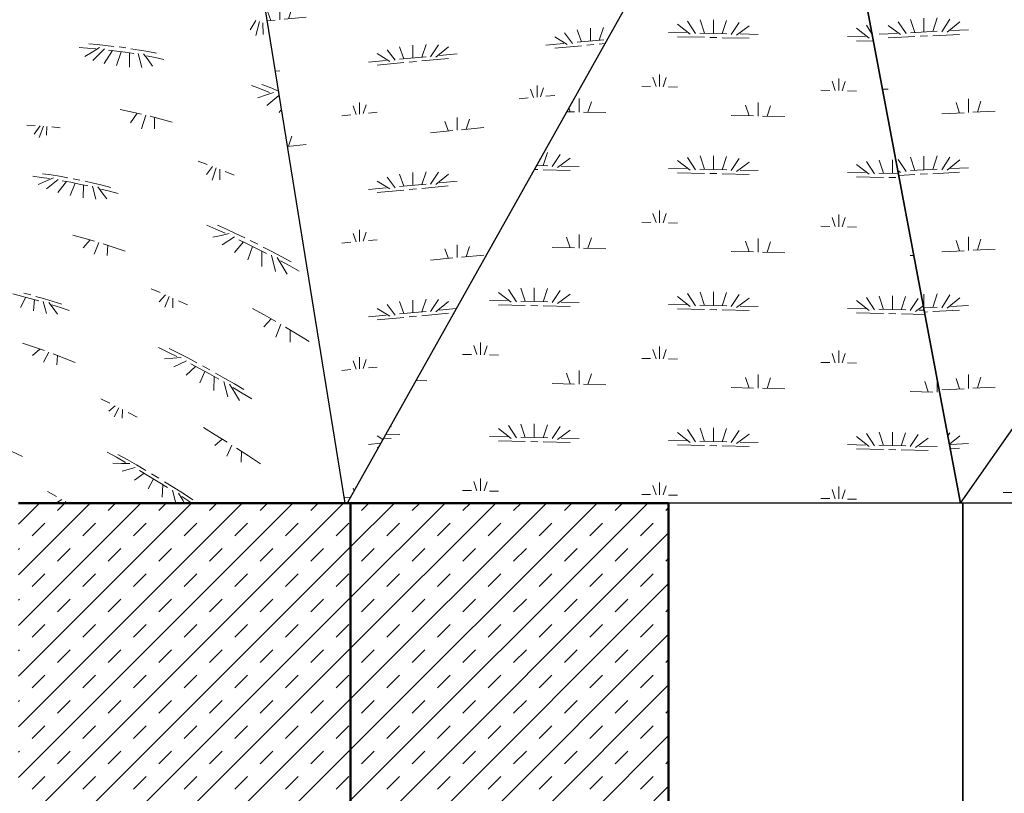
# Model space of a CAD drawing. Extents: x -805 to 3526, y -961 to 1039.
# Tile 146 of 256: x 317.22 to 320.71, y 31.85 to 34.59. Entities that reach past the tile are written whole.
import ezdxf

# ---------------------------------------------------------------- set-up
doc = ezdxf.new("R2010")
doc.units = 0
doc.linetypes.add('AUSGEZOGEN', pattern=[2, 1, 1])
doc.layers.get('0').update_dxf_attribs({"color": 251})
for name, color, linetype, lineweight in [('P-HP-Dorsten 2022 - Ansicht$0$VE22-087 - Bf_Dorsten-Hervest ModellRevit2021_rvt-1-Schnitt 8$0$A-FLOR', 192, 'Continuous', 9), ('P-HP-Dorsten 2022 - Ansicht$0$VE22-087 - Bf_Dorsten-Hervest ModellRevit2021_rvt-1-Schnitt 8$0$A-FLOR-PATT', 8, 'Continuous', 35), ('P-HP-Dorsten 2022 - Ansicht$0$VE22-087 - Bf_Dorsten-Hervest ModellRevit2021_rvt-1-Schnitt 8$0$A-WALL', 113, 'Continuous', 9), ('P-HP-Dorsten 2022 - Ansicht$0$VE22-087 - Bf_Dorsten-Hervest ModellRevit2021_rvt-1-Schnitt 8$0$A-WALL-PATT', 111, 'Continuous', 35), ('TTK-B-Bestand', 252, 'Continuous', 35), ('TTK-P-Treppe oben', 12, 'Continuous', 25), ('TTK-P-Treppe unten', 12, 'Continuous', 25)]:
    doc.layers.add(name, color=color, linetype=linetype, lineweight=lineweight)
doc.layers.add('TTK-P-Bahnsteig', color=12, linetype='Continuous')
doc.layers.add('TTK-P-TEXT', color=12, linetype='AUSGEZOGEN')
doc.styles.add('AKG DIN 6776', font='AKG_DIN67.TTF')
doc.dimstyles.new('TTK$6', dxfattribs={"dimtxt": 2.5, "dimasz": 2.5, "dimexe": 3.5, "dimexo": 0.1, "dimgap": 1, "dimtad": 1, "dimzin": 0, "dimtxsty": 'AKG DIN 6776', "dimblk": 'OBLIQUE', "dimcen": -0.09, "dimdle": 3, "dimse1": 1, "dimse2": 1, "dimclrd": 256, "dimclre": 256, "dimclrt": 256, "dimadec": 3, "dimazin": 0, "dimtfac": 1, "dimtofl": 0, "dimtmove": 0, "dimatfit": 3, "dimldrblk": 'OBLIQUE', "dimfxl": 7, "dimfxlon": 1, "dimtolj": 1, "dimtzin": 0, "dimlwd": -1, "dimlwe": -1, "dimarcsym": 0})
pattern_1 = [(45, (306.03982, 33.47778), (-0.0898026, 0.0898026), []), (45, (306.12962, 33.47778), (-0.0898026, 0.0898026), [0.0635, -0.0635])]

# ---------------------------------------------------------------- blocks, each defined once
blk = doc.blocks.new('*D549')
at = {"layer": 'DEFPOINTS', "color": 0}
for p in [(1594.653, 36.7397), (1594.3062, 36.5752), (8.2233, 0)]:
    blk.add_point(p, dxfattribs=at)
at = {"layer": 'TTK-B-Bestand', "insert": (1594.1093, 36.9835), "char_height": 0.25, "attachment_point": 5, "style": 'AKG DIN 6776'}
blk.add_mtext('\\A1;36,588', dxfattribs=at)
blk = doc.blocks.new('_OBLIQUE')
at = {"color": 0, "linetype": 'ByBlock'}
blk.add_line((-0.5, -0.5), (0.5, 0.5), dxfattribs=at)
blk = doc.blocks.new('*D548')
at = {"layer": 'DEFPOINTS', "color": 0}
for p in [(1585.5366, 36.7706), (1585.0459, 36.614), (-0.8681, 0.0309)]:
    blk.add_point(p, dxfattribs=at)
at = {"layer": 'TTK-B-Bestand', "insert": (1585.0178, 37.0144), "char_height": 0.25, "attachment_point": 5, "style": 'AKG DIN 6776'}
blk.add_mtext('\\A1;36,621', dxfattribs=at)
blk = doc.blocks.new('*D547')
at = {"layer": 'DEFPOINTS', "color": 0}
for p in [(1244.5951, 35.6713), (1244.1853, 35.5313), (0, 0)]:
    blk.add_point(p, dxfattribs=at)
at = {"layer": 'TTK-P-Treppe unten', "insert": (1244.1389, 35.9152), "char_height": 0.25, "attachment_point": 5, "style": 'AKG DIN 6776', "bg_fill": 3, "box_fill_scale": 1.1, "bg_fill_color": 256, "bg_fill_true_color": 13158600, "bg_fill_transparency": 0}
blk.add_mtext('\\A1;35,53', dxfattribs=at)
blk = doc.blocks.new('*D546')
at = {"layer": 'DEFPOINTS', "color": 0}
for p in [(1248.9571, 37.4519), (1249.0816, 37.3335), (0, 0)]:
    blk.add_point(p, dxfattribs=at)
at = {"layer": 'TTK-P-Treppe unten', "insert": (1249.4133, 37.6958), "char_height": 0.25, "attachment_point": 5, "style": 'AKG DIN 6776'}
blk.add_mtext('\\A1;37,33', dxfattribs=at)
blk = doc.blocks.new('*D545')
at = {"layer": 'DEFPOINTS', "color": 0}
for p in [(1259.6018, 37.4765), (1259.6991, 37.3874), (0.198, 0.0396)]:
    blk.add_point(p, dxfattribs=at)
at = {"layer": 'TTK-P-Treppe unten', "insert": (1259.1455, 37.7204), "char_height": 0.25, "attachment_point": 5, "style": 'AKG DIN 6776'}
blk.add_mtext('\\A1;37,35', dxfattribs=at)
blk = doc.blocks.new('*D543')
at = {"layer": 'DEFPOINTS', "color": 0}
for p in [(859.6449, 36.5698), (860.128, 36.5698), (-0.7156, 0.0247)]:
    blk.add_point(p, dxfattribs=at)
at = {"layer": 'TTK-P-TEXT', "insert": (860.5843, 36.8136), "char_height": 0.25, "attachment_point": 5, "style": 'AKG DIN 6776'}
blk.add_mtext('\\A1;36,55', dxfattribs=at)
blk = doc.blocks.new('*D541')
at = {"layer": 'DEFPOINTS', "color": 0}
for p in [(868.7985, 36.6417), (869.2816, 36.6417), (8.438, 0.0966)]:
    blk.add_point(p, dxfattribs=at)
at = {"layer": 'TTK-B-Bestand', "insert": (869.7378, 36.8855), "char_height": 0.25, "attachment_point": 5, "style": 'AKG DIN 6776'}
blk.add_mtext('\\A1;36,55', dxfattribs=at)
blk = doc.blocks.new('*D540')
at = {"layer": 'DEFPOINTS', "color": 0}
for p in [(1239.4124, 37.4656), (1239.2481, 37.3256), (-4.9372, 1.7943)]:
    blk.add_point(p, dxfattribs=at)
at = {"layer": 'TTK-P-Treppe unten', "insert": (1238.8681, 37.7095), "char_height": 0.25, "attachment_point": 5, "style": 'AKG DIN 6776', "bg_fill": 3, "box_fill_scale": 1.1, "bg_fill_color": 256, "bg_fill_true_color": 13158600, "bg_fill_transparency": 0}
blk.add_mtext('\\A1;37,329', dxfattribs=at)
blk = doc.blocks.new('*D538')
at = {"layer": 'DEFPOINTS', "color": 0}
for p in [(1076.6395, 36.011), (1076.7895, 35.997), (0, 0)]:
    blk.add_point(p, dxfattribs=at)
at = {"layer": 'TTK-P-Treppe oben', "insert": (1076.1833, 36.2548), "char_height": 0.25, "attachment_point": 5, "style": 'AKG DIN 6776'}
blk.add_mtext('\\A1;36,00', dxfattribs=at)

msp = doc.modelspace()

# ---------------------------------------------------------------- dimensions: what is measured, and where the dimension line sits
at = {"layer": 'TTK-B-Bestand', "color": 251}
for feature_location, offset, origin, text, picture, middle in [((1585.0459, 36.614), (0.4461, 0.1576), (-0.8681, 0.0309), '36,621', '*D548', (1585.0178, 37.0144)), ((1594.3062, 36.5752), (0.2947, 0.1656), (8.2233, 0), '36,588', '*D549', (1594.1093, 36.9835))]:
    dim = msp.add_ordinate_dim(feature_location=feature_location, offset=offset, dtype=0, origin=origin, text=text, dimstyle='TTK$6', override={"dimscale": 0, "dimdec": 3, "dimtmove": 1, "dimfxlon": 0}, dxfattribs=at)
    dim.commit()
    dim.dimension.update_dxf_attribs({"geometry": picture, "text_midpoint": middle})

# ---------------------------------------------------------------- next in the draw order: dimensions: what is measured, and where the dimension line sits
at = {"layer": 'TTK-P-Treppe unten', "color": 251}
dim = msp.add_ordinate_dim(feature_location=(1244.1853, 35.5313), offset=(0.4098, 0.14), dtype=0, origin=(0, 0), dimstyle='TTK$6', override={"dimscale": 0, "dimtfill": 1}, dxfattribs=at)
dim.commit()
dim.dimension.update_dxf_attribs({"geometry": '*D547', "text_midpoint": (1244.1389, 35.9152)})

# ---------------------------------------------------------------- next in the draw order: hatches: boundary and pattern name
at = {"layer": 'P-HP-Dorsten 2022 - Ansicht$0$VE22-087 - Bf_Dorsten-Hervest ModellRevit2021_rvt-1-Schnitt 8$0$A-FLOR-PATT', "lineweight": 9}
h = msp.add_hatch(dxfattribs=at)
h.set_pattern_fill('FP_35', color=251, scale=0.001, style=0, pattern_type=2)
h.set_pattern_definition([(2.895, (306.3721, 32.35217), (0.633013, 0.521105), [0.095073, -0.019015, 0.025353, -0.494381]), (2.895, (306.3721, 32.35217), (0.633013, 0.521105), [-0.139441, -0.019015, 0.095073, -0.380293]), (2.895, (306.34043, 32.36525), (0.633013, 0.521105), [0.063382, -0.047537, 0.095073, -0.42783]), (2.895, (306.34043, 32.36525), (0.633013, 0.521105), [-0.205992, -0.047537, 0.063382, -0.316911]), (2.895, (306.562, 32.5721), (0.633013, 0.521105), [0.079228, -0.031691, 0.079228, -0.443675]), (2.895, (306.2455, 32.6539), (0.633013, 0.521105), [0.031691, -0.063382, 0.031691, -0.507058]), (90, (306.3088, 32.6571), (-0.633013, 0.45708), [0.044018, -0.445075]), (90, (306.4987, 32.37325), (-0.633013, 0.45708), [0.048909, -0.440184]), (90, (306.65694, 32.5769), (-0.633013, 0.45708), [0.048909, -0.440184]), (39.462, (306.58098, 32.37252), (-2.6e-06, 0.489093), [0.057977, -0.761936]), (144.168, (306.4164, 32.3642), (-0.633013, -0.032012), [0.05521, -0.725577]), (57.928, (306.56199, 32.374), (-1e-06, 0.4890933), [0.053314, -1.13883]), (72.341, (306.53034, 32.37485), (-1.1e-06, 0.489093), [0.05061, -2.036105]), (72.341, (306.68859, 32.57849), (-1.1e-06, 0.489093), [0.040488, -2.046227]), (72.341, (306.32144, 32.65774), (-1.1e-06, 0.489093), [0.035427, -2.051288]), (108.208, (306.46703, 32.37165), (4.5e-06, 0.489093), [0.049133, -1.976669]), (108.208, (306.62529, 32.57529), (4.5e-06, 0.489093), [0.039306, -1.986496]), (108.208, (306.29612, 32.65646), (4.5e-06, 0.489093), [0.034393, -1.991409]), (123.783, (306.43538, 32.3676), (3.5e-06, 0.4890937), [0.050911, -1.087488])])
h.paths.add_polyline_path([(320.5555, 32.8753), (323.0125, 36.3968), (320.0078, 35.7753), (320.5145, 33.0925)])
h = msp.add_hatch(dxfattribs=at)
h.set_pattern_fill('FP_34', color=251, scale=0.001, style=0, pattern_type=2)
h.set_pattern_definition([(359.8566, (306.2279, 33.13667), (0.634995, 0.505785), [0.095249, -0.01905, 0.0254, -0.01905, -0.476247]), (359.8566, (306.2279, 33.13667), (0.634995, 0.505785), [-0.158749, 0.095249, -0.380998]), (359.8566, (306.19614, 33.15197), (0.634995, 0.505785), [0.0635, -0.047625, 0.095249, -0.428623]), (359.8566, (306.19614, 33.15197), (0.634995, 0.505785), [-0.206374, -0.047625, 0.0635, -0.317498]), (359.8566, (306.4184, 33.35436), (0.634995, 0.505785), [0.079375, -0.03175, 0.079375, -0.444498]), (359.8566, (306.1009, 33.45663), (0.634995, 0.505785), [0.03175, -0.0635, 0.03175, -0.507997]), (90, (306.1644, 33.4565), (-0.634995, 0.508963), [0.045664, -0.46171]), (90, (306.3549, 33.1516), (-0.634995, 0.508963), [0.050737, -0.456636]), (90, (306.51364, 33.3541), (-0.634995, 0.508963), [0.050737, -0.456636]), (38.538, (306.43744, 33.1463), (3e-07, 0.507374), [0.057404, -0.754407]), (141.287, (306.27234, 33.1467), (-0.634995, 0.001589), [0.057544, -0.75625]), (57.923, (306.4184, 33.14887), (-3.3e-06, 0.507374), [0.053474, -1.142231]), (72.613, (306.38664, 33.15149), (1.8e-06, 0.5073743), [0.051539, -2.073461]), (72.613, (306.54539, 33.35404), (1.8e-06, 0.5073743), [0.041231, -2.083769]), (72.613, (306.1771, 33.45644), (1.8e-06, 0.5073743), [0.036077, -2.088922]), (107.361, (306.32314, 33.15165), (2.2e-06, 0.5073738), [0.051612, -2.07642]), (107.361, (306.48189, 33.3542), (2.2e-06, 0.5073738), [0.04129, -2.086742]), (107.361, (306.1517, 33.4565), (2.2e-06, 0.5073738), [0.036129, -2.091904]), (121.997, (306.2914, 33.1492), (-3e-06, 0.5073737), [0.053594, -1.144804])])
h.paths.add_polyline_path([(323.4606, 32.8753), (323.6869, 32.8753), (323.0125, 36.3968), (320.5555, 32.8753), (323.0125, 32.8753)])
h = msp.add_hatch(dxfattribs=at)
h.set_pattern_fill('FP_96', color=251, scale=0.001, style=0, pattern_type=2)
h.set_pattern_definition([(5.452, (306.53245, 31.9313), (0.629227, 0.511649), [0.094813, -0.018963, 0.025283, -0.018963, -0.474065]), (5.452, (306.53245, 31.9313), (0.629227, 0.511649), [-0.158022, 0.094813, -0.379252]), (5.452, (306.501, 31.94187), (0.629227, 0.511649), [0.063209, -0.047407, 0.094813, -0.047407, -0.379252]), (5.452, (306.501, 31.94187), (0.629227, 0.511649), [-0.252835, 0.063209, -0.316044]), (5.452, (306.7212, 32.14352), (0.629227, 0.511649), [0.079011, -0.031604, 0.079011, -0.442461]), (5.452, (306.4066, 32.2038), (0.629227, 0.511649), [0.031604, -0.063209, 0.031604, -0.50567]), (90, (306.4695, 32.2098), (-0.629228, 0.391538), [0.040643, -0.41095]), (90, (306.6583, 31.9569), (-0.629228, 0.391538), [0.045159, -0.406434]), (90, (306.8156, 32.1525), (-0.629228, 0.391538), [0.04516, -0.406434]), (39.116, (306.7401, 31.96017), (-2e-06, 0.451593), [0.057346, -0.753648]), (148.108, (306.5765, 31.94456), (-0.629228, -0.060055), [0.052404, -0.688697]), (56.846, (306.72122, 31.96063), (-2e-06, 0.451593), [0.051454, -1.099094]), (71.37, (306.68976, 31.95988), (-4.3e-06, 0.4515933), [0.047771, -1.921868]), (71.37, (306.84707, 32.15553), (-4.3e-06, 0.4515933), [0.038217, -1.931422]), (71.37, (306.48211, 32.21102), (-4.3e-06, 0.4515933), [0.03344, -1.936199]), (109.815, (306.62684, 31.95388), (1e-07, 0.451593), [0.04502, -1.8112]), (109.815, (306.78414, 32.14953), (1e-07, 0.451593), [0.036016, -1.820204]), (109.815, (306.45694, 32.20862), (1e-07, 0.451593), [0.031514, -1.824706]), (126.734, (306.59537, 31.94862), (-9e-08, 0.451593), [0.047049, -1.004995])])
h.paths.add_polyline_path([(318.3815, 32.8753), (320.0078, 35.7753), (317.972, 35.3594), (318.3726, 32.8753), (318.3746, 32.8753)])
h = msp.add_hatch(dxfattribs=at)
h.set_pattern_fill('FP_85', color=251, scale=0.001, style=0, pattern_type=2)
h.set_pattern_definition([(358.716, (306.22473, 33.3798), (0.634623, 0.468166), [0.095217, -0.019043, 0.025391, -0.49513]), (358.716, (306.22473, 33.3798), (0.634623, 0.468166), [-0.139652, -0.019043, 0.095217, -0.38087]), (358.716, (306.193, 33.395), (0.634623, 0.468166), [0.063478, -0.047609, 0.095217, -0.428478]), (358.716, (306.193, 33.395), (0.634623, 0.468166), [-0.206304, -0.047609, 0.063478, -0.317391]), (358.716, (306.4151, 33.58296), (0.634623, 0.468166), [0.079348, -0.031739, 0.079348, -0.444348]), (358.716, (306.0978, 33.68655), (0.634623, 0.468166), [0.031739, -0.063478, 0.031739, -0.507826]), (90, (306.1613, 33.6851), (-0.634623, 0.496614), [0.043415, -0.438975]), (90, (306.35166, 33.3914), (-0.634623, 0.496614), [0.04824, -0.43415]), (90, (306.5103, 33.5808), (-0.634623, 0.496614), [0.04824, -0.43415]), (36.416, (306.43416, 33.38475), (4e-06, 0.48239), [0.055764, -0.732858]), (141.956, (306.26916, 33.38845), (-0.634623, 0.01422), [0.05698, -0.748855]), (56.272, (306.41512, 33.3876), (-3.5e-06, 0.4823893), [0.051114, -1.091822]), (71.668, (306.38339, 33.39071), (7e-07, 0.4823901), [0.048937, -1.968798]), (71.668, (306.54204, 33.58011), (7e-07, 0.4823901), [0.03915, -1.978585]), (71.668, (306.17396, 33.68484), (7e-07, 0.4823901), [0.034256, -1.983479]), (108.081, (306.31993, 33.39214), (2e-06, 0.4823897), [0.049593, -1.995167]), (108.081, (306.47858, 33.58154), (2e-06, 0.4823897), [0.039674, -2.005085]), (108.081, (306.14858, 33.68541), (2e-06, 0.4823897), [0.034715, -2.010045]), (122.953, (306.2882, 33.39044), (-3e-06, 0.48239), [0.052177, -1.114526])])
h.paths.add_polyline_path([(320.5555, 32.8753), (320.0078, 35.7753), (318.3815, 32.8753), (320.5145, 32.8753)])
at = {"layer": 'P-HP-Dorsten 2022 - Ansicht$0$VE22-087 - Bf_Dorsten-Hervest ModellRevit2021_rvt-1-Schnitt 8$0$A-WALL-PATT', "lineweight": 9}
h = msp.add_hatch(dxfattribs=at)
h.set_pattern_fill('FP_2', color=251, scale=0.001, style=0, pattern_type=2)
h.set_pattern_definition(pattern_1)
h.paths.add_polyline_path([(317.216, 30.6753), (318.3937, 30.6753), (318.3937, 32.8753), (317.216, 32.8753), (317.216, 31.7441)])
h = msp.add_hatch(dxfattribs=at)
h.set_pattern_fill('FP_2', color=251, scale=0.001, style=0, pattern_type=2)
h.set_pattern_definition(pattern_1)
h.paths.add_polyline_path([(319.5208, 30.6753), (319.5208, 32.8753), (318.3937, 32.8753), (318.3937, 30.6753), (319.0414, 30.6753)])

# ---------------------------------------------------------------- next in the draw order: linework, layer by layer
at = {"layer": 'P-HP-Dorsten 2022 - Ansicht$0$VE22-087 - Bf_Dorsten-Hervest ModellRevit2021_rvt-1-Schnitt 8$0$A-FLOR', "color": 251, "lineweight": 25}
for p, q in [((320.5555, 32.8753), (323.0125, 36.3968)), ((320.0078, 35.7753), (318.3815, 32.8753)), ((320.5555, 32.8753), (320.0078, 35.7753)), ((320.0078, 35.7753), (320.5555, 32.8753)), ((317.972, 35.3594), (318.3726, 32.8753))]:
    msp.add_line(p, q, dxfattribs=at)
at = {"layer": 'P-HP-Dorsten 2022 - Ansicht$0$VE22-087 - Bf_Dorsten-Hervest ModellRevit2021_rvt-1-Schnitt 8$0$A-FLOR-PATT', "color": 251, "lineweight": 9}
for p, q in [((318.0577, 34.586), (318.0371, 34.5524)), ((318.0703, 34.5819), (318.0571, 34.5327)), ((318.0829, 34.5776), (318.0836, 34.5367)), ((317.4317, 34.4903), (317.4611, 34.4884)), ((317.4611, 34.4884), (317.4907, 34.4859)), ((317.4659, 34.5031), (317.4954, 34.5007)), ((317.5041, 34.4897), (317.4776, 34.4743)), ((317.5211, 34.4854), (317.4804, 34.4443)), ((317.4954, 34.5007), (317.5251, 34.4978)), ((317.5501, 34.4795), (317.5203, 34.4336)), ((317.5251, 34.4978), (317.5548, 34.4944)), ((317.5352, 34.4813), (317.565, 34.4776)), ((317.5727, 34.4921), (317.5967, 34.4888)), ((317.6147, 34.4861), (317.6448, 34.4812)), ((317.6448, 34.4812), (317.675, 34.4758)), ((317.4776, 34.4743), (317.4511, 34.4588)), ((317.58, 34.4755), (317.5642, 34.4261)), ((317.565, 34.4776), (317.595, 34.4734)), ((317.595, 34.4734), (317.625, 34.4687)), ((317.61, 34.4711), (317.6093, 34.4205)), ((317.6409, 34.4686), (317.6539, 34.419)), ((317.6598, 34.4679), (317.6757, 34.4461)), ((317.6703, 34.4606), (317.7006, 34.4547)), ((317.675, 34.4758), (317.7053, 34.4698)), ((317.6757, 34.4461), (317.6916, 34.424)), ((317.7006, 34.4547), (317.7311, 34.4482)), ((318.0423, 34.3556), (318.0741, 34.3435)), ((318.0741, 34.3435), (318.1061, 34.331)), ((318.0787, 34.3594), (318.1082, 34.3479)), ((318.1082, 34.3479), (318.1378, 34.3359)), ((318.0924, 34.3215), (318.0645, 34.3117)), ((318.1204, 34.3311), (318.0924, 34.3215)), ((318.1389, 34.3206), (318.0967, 34.285)), ((317.5766, 34.2706), (317.6145, 34.2627)), ((318.1482, 34.2715), (318.14, 34.2596)), ((317.6374, 34.2576), (317.613, 34.2232)), ((317.6145, 34.2627), (317.6527, 34.254)), ((317.668, 34.2503), (317.6519, 34.2024)), ((317.6833, 34.2465), (317.7218, 34.2364)), ((317.6987, 34.2426), (317.6982, 34.202)), ((317.7218, 34.2364), (317.7605, 34.2255)), ((317.246, 34.2152), (317.2753, 34.2136)), ((317.293, 34.2124), (317.2716, 34.1829)), ((317.3047, 34.2115), (317.2897, 34.1714)), ((317.3165, 34.2106), (317.3153, 34.1793)), ((317.3343, 34.2089), (317.3639, 34.2058)), ((317.8537, 34.0874), (317.8854, 34.0757)), ((317.9044, 34.0685), (317.8827, 34.0397)), ((317.9171, 34.0635), (317.9027, 34.0199)), ((317.267, 34.0338), (317.2967, 34.0299)), ((317.2967, 34.0299), (317.3266, 34.0255)), ((317.3018, 34.0427), (317.3317, 34.0384)), ((317.3402, 34.0279), (317.3131, 34.016)), ((317.3317, 34.0384), (317.3616, 34.0336)), ((317.3616, 34.0336), (317.3917, 34.0282)), ((317.9299, 34.0585), (317.9298, 34.0211)), ((317.949, 34.0508), (317.981, 34.0376)), ((317.3131, 34.016), (317.2859, 34.0041)), ((317.3574, 34.0227), (317.3153, 33.9889)), ((317.3866, 34.0152), (317.3555, 33.9762)), ((317.3716, 34.018), (317.4017, 34.0123)), ((317.4168, 34.0093), (317.3998, 33.9661)), ((317.4017, 34.0123), (317.432, 34.0061)), ((317.4098, 34.0248), (317.434, 34.0199)), ((317.432, 34.0061), (317.4623, 33.9995)), ((317.4471, 34.0029), (317.4455, 33.9574)), ((317.4522, 34.016), (317.4826, 34.0091)), ((317.4784, 33.9981), (317.4906, 33.9523)), ((317.4826, 34.0091), (317.5132, 34.0018)), ((317.4976, 33.996), (317.5132, 33.975)), ((317.5132, 34.0018), (317.5438, 33.9939)), ((317.5081, 33.9885), (317.5388, 33.9806)), ((317.5132, 33.975), (317.529, 33.9537)), ((317.5388, 33.9806), (317.5696, 33.9722)), ((317.8842, 33.8601), (317.9163, 33.8461)), ((317.9212, 33.8601), (317.9535, 33.8457)), ((317.4092, 33.8253), (317.4475, 33.8149)), ((317.9345, 33.8243), (317.9058, 33.8181)), ((317.9163, 33.8461), (317.9486, 33.8316)), ((317.9632, 33.8304), (317.9345, 33.8243)), ((317.9818, 33.819), (317.9381, 33.7907)), ((317.9535, 33.8457), (317.9859, 33.8308)), ((317.9859, 33.8308), (318.0184, 33.8153)), ((317.4706, 33.8083), (317.4452, 33.7796)), ((317.4475, 33.8149), (317.4861, 33.8038)), ((317.5015, 33.7991), (317.4842, 33.7574)), ((317.517, 33.7943), (317.5559, 33.7818)), ((317.5325, 33.7894), (317.5312, 33.7529)), ((317.5559, 33.7818), (317.5949, 33.7685)), ((318.0135, 33.8011), (317.9818, 33.7633)), ((317.9972, 33.8089), (318.0298, 33.7932)), ((318.0298, 33.7932), (318.0626, 33.7769)), ((318.0462, 33.7851), (318.0298, 33.738)), ((318.038, 33.8058), (318.0642, 33.7929)), ((318.0838, 33.7829), (318.1168, 33.766)), ((318.0626, 33.7769), (318.0954, 33.7602)), ((318.079, 33.7686), (318.0791, 33.7144)), ((318.1127, 33.754), (318.1277, 33.6957)), ((318.1168, 33.766), (318.1498, 33.7485)), ((318.1498, 33.7485), (318.183, 33.7305)), ((318.1333, 33.7459), (318.151, 33.7164)), ((318.1449, 33.7341), (318.1781, 33.7161)), ((318.151, 33.7164), (318.1687, 33.6867)), ((318.1781, 33.7161), (318.2114, 33.6975)), ((317.1966, 33.6167), (317.227, 33.609)), ((317.227, 33.609), (317.2574, 33.6009)), ((317.2354, 33.6195), (317.2598, 33.613)), ((317.2781, 33.608), (317.3088, 33.5992)), ((317.6869, 33.635), (317.7188, 33.6214)), ((317.738, 33.6129), (317.7154, 33.5891)), ((317.7509, 33.6072), (317.7353, 33.5692)), ((317.2422, 33.6051), (317.2241, 33.568)), ((317.2574, 33.6009), (317.288, 33.5923)), ((317.2727, 33.5967), (317.2701, 33.5563)), ((317.3043, 33.5897), (317.3157, 33.5477)), ((317.3088, 33.5992), (317.3395, 33.5899)), ((317.3236, 33.5861), (317.3391, 33.5659)), ((317.3341, 33.5785), (317.365, 33.5686)), ((317.3395, 33.5899), (317.3704, 33.58)), ((317.7637, 33.6014), (317.7629, 33.5676)), ((317.783, 33.5926), (317.8154, 33.5774)), ((317.3391, 33.5659), (317.3546, 33.5454)), ((317.365, 33.5686), (317.3961, 33.5582)), ((318.0458, 33.5653), (318.0873, 33.5424)), ((318.0873, 33.5424), (318.129, 33.5186)), ((318.1123, 33.5282), (318.0864, 33.5003)), ((318.1458, 33.5089), (318.129, 33.4633)), ((318.1625, 33.4991), (318.2046, 33.4739)), ((318.1793, 33.4891), (318.1794, 33.4456)), ((318.2046, 33.4739), (318.2469, 33.448)), ((317.2307, 33.442), (317.2693, 33.4292)), ((317.2925, 33.4211), (317.2663, 33.3979)), ((317.2693, 33.4292), (317.3081, 33.4156)), ((317.3236, 33.41), (317.3053, 33.3745)), ((317.3392, 33.4042), (317.3783, 33.3892)), ((317.3548, 33.3983), (317.3528, 33.3658)), ((317.7132, 33.4266), (317.7456, 33.4107)), ((317.7456, 33.4107), (317.7782, 33.3943)), ((317.7509, 33.4229), (317.7835, 33.4065)), ((317.7835, 33.4065), (317.8161, 33.3896)), ((317.3783, 33.3892), (317.4176, 33.3735)), ((317.7637, 33.3891), (317.7344, 33.3865)), ((317.793, 33.3916), (317.7637, 33.3891)), ((317.8117, 33.3794), (317.7667, 33.3584)), ((317.8161, 33.3896), (317.8489, 33.3722)), ((317.8272, 33.3687), (317.8601, 33.351)), ((317.8437, 33.3599), (317.8106, 33.329)), ((317.8766, 33.3419), (317.859, 33.301)), ((317.8601, 33.351), (317.8931, 33.3328)), ((317.8687, 33.3616), (317.8951, 33.347)), ((317.8931, 33.3328), (317.9263, 33.3141)), ((317.9149, 33.3359), (317.9481, 33.317)), ((317.9097, 33.3235), (317.9087, 33.2744)), ((317.9438, 33.3066), (317.9579, 33.2521)), ((317.9481, 33.317), (317.9815, 33.2976)), ((317.9646, 33.2971), (317.9821, 33.2684)), ((317.9815, 33.2976), (318.015, 33.2777)), ((317.9762, 33.2851), (318.0097, 33.2651)), ((317.9821, 33.2684), (317.9996, 33.2394)), ((318.0097, 33.2651), (318.0433, 33.2446)), ((317.5081, 33.2446), (317.5403, 33.229)), ((317.5596, 33.2195), (317.5362, 33.2005)), ((317.5726, 33.213), (317.556, 33.1805)), ((317.5855, 33.2064), (317.584, 33.1761)), ((317.605, 33.1964), (317.6375, 33.1793)), ((317.8718, 33.1431), (317.9136, 33.1177)), ((317.9388, 33.1021), (317.9118, 33.0798)), ((317.9136, 33.1177), (317.9557, 33.0915)), ((317.1907, 33.0587), (317.2301, 33.0405)), ((317.5306, 33.0552), (317.5632, 33.0374)), ((317.9725, 33.0808), (317.9545, 33.0414)), ((317.9894, 33.07), (318.0318, 33.0424)), ((318.0064, 33.0591), (318.0056, 33.0197)), ((317.5811, 33.016), (317.5513, 33.017)), ((317.5632, 33.0374), (317.5959, 33.019)), ((317.5688, 33.0477), (317.6016, 33.0293)), ((317.6109, 33.0149), (317.5811, 33.016)), ((317.6016, 33.0293), (317.6344, 33.0105)), ((318.0318, 33.0424), (318.0745, 33.014)), ((317.6297, 33.0018), (317.5835, 32.9881)), ((317.6618, 32.9807), (317.6275, 32.9568)), ((317.6344, 33.0105), (317.6674, 32.9912)), ((317.6453, 32.9905), (317.6784, 32.9708)), ((317.6873, 32.9793), (317.7139, 32.9633)), ((317.6949, 32.9608), (317.6762, 32.9261)), ((317.6784, 32.9708), (317.7116, 32.9507)), ((317.7116, 32.9507), (317.7449, 32.93)), ((317.7338, 32.951), (317.7672, 32.9301)), ((317.319, 32.9163), (317.3512, 32.8988)), ((317.7282, 32.9404), (317.7262, 32.8964)), ((317.7626, 32.9213), (317.7746, 32.8753)), ((317.7672, 32.9301), (317.8008, 32.9088)), ((317.7836, 32.9103), (317.799, 32.8852)), ((317.3706, 32.888), (317.3489, 32.8753)), ((317.3836, 32.8807), (317.3801, 32.8753)), ((317.7952, 32.8981), (317.8239, 32.8794)), ((317.799, 32.8852), (317.8051, 32.8753)), ((317.8008, 32.9088), (317.8345, 32.8869)), ((317.8239, 32.8794), (317.8301, 32.8753))]:
    msp.add_line(p, q, dxfattribs=at)
at = {"layer": 'P-HP-Dorsten 2022 - Ansicht$0$VE22-087 - Bf_Dorsten-Hervest ModellRevit2021_rvt-1-Schnitt 8$0$A-WALL', "color": 251, "lineweight": 50}
for p, q in [((318.3937, 32.8753), (317.216, 32.8753)), ((319.5208, 32.8753), (318.3937, 32.8753)), ((318.3937, 32.8753), (318.3937, 30.6753)), ((318.3937, 30.6753), (318.3937, 32.8753)), ((319.5208, 30.6753), (319.5208, 32.8753))]:
    msp.add_line(p, q, dxfattribs=at)
at = {"layer": 'P-HP-Dorsten 2022 - Ansicht$0$VE22-087 - Bf_Dorsten-Hervest ModellRevit2021_rvt-1-Schnitt 8$0$A-WALL', "color": 251, "lineweight": 25}
for p, q in [((320.5638, 32.8753), (319.5208, 32.8753)), ((323.7057, 32.8753), (320.5638, 32.8753)), ((320.5638, 32.8753), (320.5638, 30.8156)), ((320.5638, 30.8156), (320.5638, 32.8753))]:
    msp.add_line(p, q, dxfattribs=at)

# ---------------------------------------------------------------- next in the draw order: dimensions: what is measured, and where the dimension line sits
at = {"layer": 'TTK-B-Bestand', "color": 251}
dim = msp.add_ordinate_dim(feature_location=(868.7985, 36.6417), offset=(0.4831, 0), dtype=0, origin=(8.438, 0.0966), dimstyle='TTK$6', override={"dimscale": 0, "dimfxlon": 0}, dxfattribs=at)
dim.commit()
dim.dimension.update_dxf_attribs({"geometry": '*D541', "text_midpoint": (869.7378, 36.8855)})
at = {"layer": 'TTK-P-TEXT', "color": 251}
dim = msp.add_ordinate_dim(feature_location=(859.6449, 36.5698), offset=(0.4831, 0), dtype=0, origin=(-0.7156, 0.0247), dimstyle='TTK$6', override={"dimscale": 0, "dimfxlon": 0}, dxfattribs=at)
dim.commit()
dim.dimension.update_dxf_attribs({"geometry": '*D543', "text_midpoint": (860.5843, 36.8136)})
at = {"layer": 'TTK-P-Treppe unten', "color": 251}
for feature_location, offset, origin, picture, middle in [((1259.6991, 37.3874), (-0.0973, 0.0891), (0.198, 0.0396), '*D545', (1259.1455, 37.7204)), ((1249.0816, 37.3335), (-0.1245, 0.1184), (0, 0), '*D546', (1249.4133, 37.6958))]:
    dim = msp.add_ordinate_dim(feature_location=feature_location, offset=offset, dtype=0, origin=origin, dimstyle='TTK$6', override={"dimscale": 0}, dxfattribs=at)
    dim.commit()
    dim.dimension.update_dxf_attribs({"geometry": picture, "text_midpoint": middle})

# ---------------------------------------------------------------- next in the draw order: dimensions: what is measured, and where the dimension line sits
dim = msp.add_ordinate_dim(feature_location=(1239.2481, 37.3256), offset=(0.1119, 0.1412), dtype=0, origin=(-4.9372, 1.7943), text='37,329', dimstyle='TTK$6', override={"dimscale": 0, "dimtfill": 1}, dxfattribs=at)
dim.commit()
dim.dimension.update_dxf_attribs({"geometry": '*D540', "text_midpoint": (1238.8681, 37.7095)})

# ---------------------------------------------------------------- next in the draw order: linework, layer by layer
at = {"layer": 'TTK-P-Bahnsteig', "color": 251}
msp.add_circle((473.7851, 39.1322), 1000, dxfattribs=at)

# ---------------------------------------------------------------- next in the draw order: dimensions: what is measured, and where the dimension line sits
at = {"layer": 'TTK-P-Treppe oben', "color": 251}
dim = msp.add_ordinate_dim(feature_location=(1076.7895, 35.997), offset=(-0.15, 0.014), dtype=0, origin=(0, 0), dimstyle='TTK$6', override={"dimscale": 0}, dxfattribs=at)
dim.commit()
dim.dimension.update_dxf_attribs({"geometry": '*D538', "text_midpoint": (1076.1833, 36.2548)})

doc.saveas('drawing.dxf')
